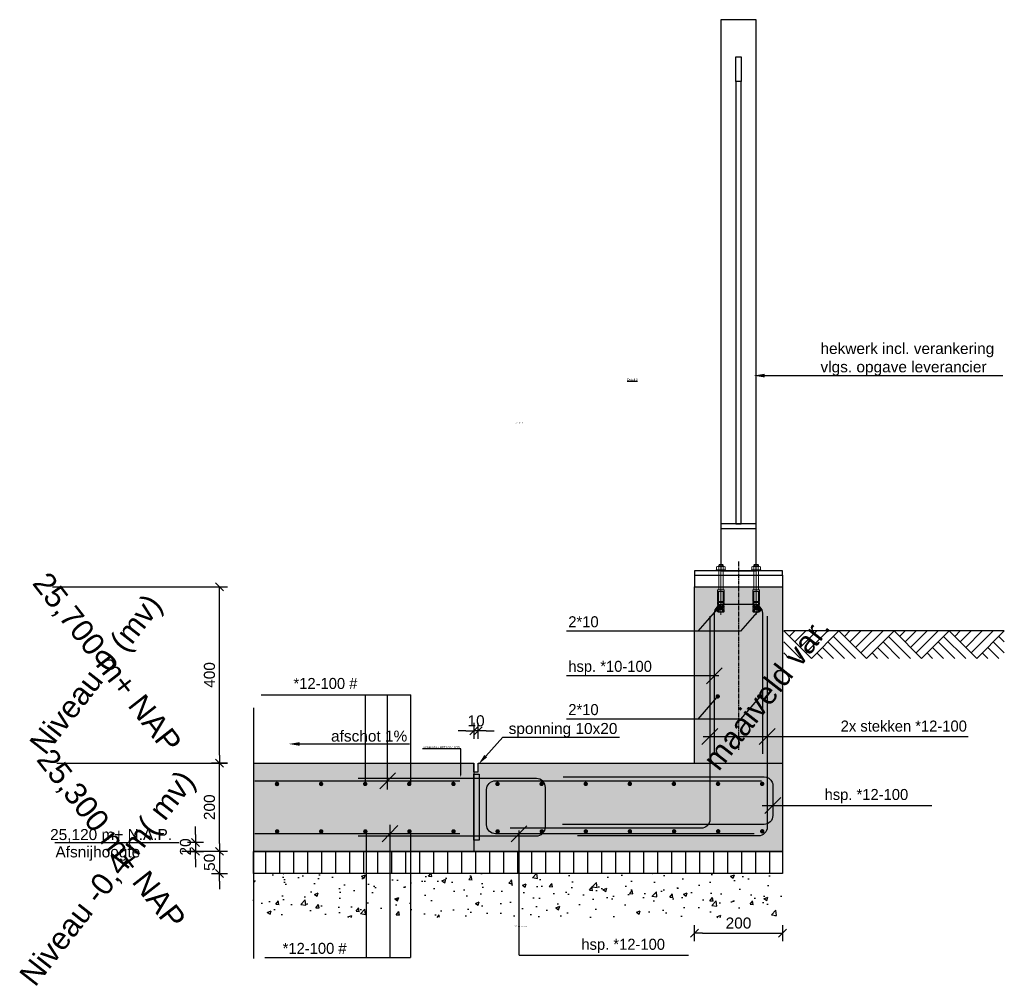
# Model space of a CAD drawing. Header units: millimetres. Extents: x -15755 to 202330, y -109616 to 54271.
# Tile 16 of 25: x 96797 to 99030, y -40283 to -38093. Entities that reach past the tile are written whole.
import ezdxf
from ezdxf import colors
from ezdxf.entities.mleader import LeaderData, LeaderLine
from ezdxf.math import Vec2, Vec3

# ---------------------------------------------------------------- set-up
doc = ezdxf.new("R2010")
doc.units = ezdxf.units.MM
doc.header["$LTSCALE"] = 0.5
doc.linetypes.add('CENTER2', pattern=[28.575, 19.05, -3.175, 3.175, -3.175])
for name, color, linetype in [('74 Sanitair', 7, 'Continuous'), ('AFBREEKLIJN', 1, 'Afbreeklijn'), ('alg-arcering', 1, 'Continuous'), ('alg-arcering-beton-grijs', 254, 'Continuous'), ('alg-arcering-beton-rood', 13, 'Continuous'), ('alg-maatlijn', 1, 'Continuous'), ('alg-stramien', 1, 'CENTER2'), ('alg-tekst', 7, 'Continuous'), ('beton-doorsnede-ref', 4, 'Continuous'), ('prefab-doorsnede-ref', 4, 'Continuous'), ('stoeprand', 3, 'Continuous'), ('wap-balk-pijl', 1, 'Continuous'), ('wap-balk-staaf', 6, 'Continuous'), ('wap-detail-pijl', 1, 'Continuous'), ('wap-onder-pijl', 1, 'Continuous')]:
    doc.layers.add(name, color=color, linetype=linetype)
doc.styles.add('arial', font='arial.ttf')
doc.styles.add('Revittext_I', font='txt', dxfattribs={"height": 2.5})
doc.linetypes.add('Afbreeklijn', pattern='A,6,-2.4,[130,ltypeshp.shx,S=0.7,R=-25,X=-2.1,Y=0.635],0.001,[130,ltypeshp.shx,S=1.4,R=25,X=-1.2,Y=0],0.001,[130,ltypeshp.shx,S=0.7,R=-25,X=-0.3,Y=-0.635],0.001', length=8.403)
doc.dimstyles.new('DIM_A_1', dxfattribs={"dimtxt": 2.5, "dimasz": 1.8, "dimexe": 2.5, "dimexo": 1.5, "dimgap": 1, "dimtad": 1, "dimdec": 0, "dimrnd": 0.5, "dimdsep": 46, "dimtxsty": 'arial', "dimblk1": 'MXT0MS3', "dimblk2": 'MXT0MS3', "dimsah": 1, "dimcen": 0.1, "dimse1": 1, "dimse2": 1, "dimclrd": 256, "dimclre": 256, "dimclrt": 7, "dimadec": 0, "dimazin": 0, "dimtfac": 1, "dimtdec": 0, "dimtix": 1, "dimtmove": 2, "dimatfit": 3, "dimldrblk": 'MXT0MS3', "dimfxl": 1, "dimtolj": 1, "dimtzin": 0, "dimarcsym": 0})

# ---------------------------------------------------------------- blocks, each defined once
blk = doc.blocks.new('MXT0MS3')
for p, q in [((-1, 0), (0, 0)), ((0, 0), (-0.5, -0.5)), ((0, 1), (0, -1)), ((0, 0), (0.5, 0.5))]:
    blk.add_line(p, q)
blk = doc.blocks.new('*D258')
at = {"layer": 'alg-maatlijn', "lineweight": -2, "transparency": 16777216}
blk.add_line((97250.3, -39961.1), (97250.3, -39797.1), dxfattribs=at)
at = {"layer": 'Defpoints', "color": 0, "transparency": 16777216}
for p in [(97250.3, -39779.1), (97340.5, -39779.1), (97340.5, -39979.1)]:
    blk.add_point(p, dxfattribs=at)
at = {"layer": 'alg-maatlijn', "lineweight": -2, "transparency": 16777216, "xscale": 18, "yscale": 18, "zscale": 18}
for p, rotation in [((97250.3, -39779.1), 90), ((97250.3, -39979.1), 270)]:
    blk.add_blockref('MXT0MS3', p, dxfattribs=dict(at, rotation=rotation))
at = {"layer": 'alg-maatlijn', "color": 7, "transparency": 16777216, "insert": (97227.5, -39879.1), "char_height": 25, "attachment_point": 5, "rotation": 90, "style": 'arial'}
blk.add_mtext('\\A1;200', dxfattribs=at)
blk = doc.blocks.new('*D259')
at = {"layer": 'alg-maatlijn', "lineweight": -2, "transparency": 16777216}
for p, q in [((97250.3, -39961.1), (97250.3, -39943.1)), ((97250.3, -39979.1), (97250.3, -40029.1)), ((97250.3, -40047.1), (97250.3, -40065.1))]:
    blk.add_line(p, q, dxfattribs=at)
at = {"layer": 'Defpoints', "color": 0, "transparency": 16777216}
for p in [(97522.7, -39979.1), (97250.3, -40029.1), (97522.7, -40029.1)]:
    blk.add_point(p, dxfattribs=at)
at = {"layer": 'alg-maatlijn', "lineweight": -2, "transparency": 16777216, "xscale": 18, "yscale": 18, "zscale": 18}
for p, rotation in [((97250.3, -39979.1), 270), ((97250.3, -40029.1), 90)]:
    blk.add_blockref('MXT0MS3', p, dxfattribs=dict(at, rotation=rotation))
at = {"layer": 'alg-maatlijn', "color": 7, "transparency": 16777216, "insert": (97227.5, -40004.1), "char_height": 25, "attachment_point": 5, "rotation": 90, "style": 'arial'}
blk.add_mtext('\\A1;50', dxfattribs=at)
blk = doc.blocks.new('*D260')
at = {"layer": 'alg-maatlijn', "lineweight": -2, "transparency": 16777216}
for p, q in [((97195.9, -39941.1), (97195.9, -39923.1)), ((97195.9, -39959.1), (97195.9, -39979.1)), ((97195.9, -39997.1), (97195.9, -40015.1))]:
    blk.add_line(p, q, dxfattribs=at)
at = {"layer": 'Defpoints', "color": 0, "transparency": 16777216}
for p in [(97605.9, -39959.1), (97195.9, -39979.1), (97605.9, -39979.1)]:
    blk.add_point(p, dxfattribs=at)
at = {"layer": 'alg-maatlijn', "lineweight": -2, "transparency": 16777216, "xscale": 18, "yscale": 18, "zscale": 18}
for p, rotation in [((97195.9, -39959.1), 270), ((97195.9, -39979.1), 90)]:
    blk.add_blockref('MXT0MS3', p, dxfattribs=dict(at, rotation=rotation))
at = {"layer": 'alg-maatlijn', "color": 7, "transparency": 16777216, "insert": (97173.1, -39969.1), "char_height": 25, "attachment_point": 5, "rotation": 90, "style": 'arial'}
blk.add_mtext('\\A1;20', dxfattribs=at)
blk = doc.blocks.new('*D261')
at = {"layer": 'alg-maatlijn', "lineweight": -2, "transparency": 16777216}
blk.add_line((97250.3, -39761.1), (97250.3, -39397.1), dxfattribs=at)
at = {"layer": 'Defpoints', "color": 0, "transparency": 16777216}
for p in [(97250.3, -39379.1), (98590.2, -39379.1), (97690.7, -39779.1)]:
    blk.add_point(p, dxfattribs=at)
at = {"layer": 'alg-maatlijn', "lineweight": -2, "transparency": 16777216, "xscale": 18, "yscale": 18, "zscale": 18}
for p, rotation in [((97250.3, -39379.1), 90), ((97250.3, -39779.1), 270)]:
    blk.add_blockref('MXT0MS3', p, dxfattribs=dict(at, rotation=rotation))
at = {"layer": 'alg-maatlijn', "color": 7, "transparency": 16777216, "insert": (97227.5, -39579.1), "char_height": 25, "attachment_point": 5, "rotation": 90, "style": 'arial'}
blk.add_mtext('\\A1;400', dxfattribs=at)
blk = doc.blocks.new('mv')
for p, q in [((0, 0), (5, -4.9999)), ((39.9998, 0.0001), (0.0002, 0.0001)), ((2.0001, 0.0001), (1, -1)), ((3.9999, 0), (2, -2)), ((6, 0.0001), (3, -3)), ((8.0001, 0.0001), (4, -3.9999)), ((9.9999, 0), (5, -4.9999)), ((9.9999, 0), (14.9999, -4.9999)), ((12, 0.0001), (10.9999, -1)), ((14.0001, 0.0002), (11.9999, -2)), ((16, 0.0001), (12.9999, -3)), ((18, 0.0002), (13.9999, -3.9999)), ((19.9999, 0.0001), (14.9999, -4.9999)), ((19.9999, 0.0001), (24.9998, -4.9999)), ((21.9999, 0.0002), (20.9999, -0.9999)), ((23.9998, 0.0001), (21.9999, -1.9999)), ((25.9999, 0.0001), (22.9999, -2.9999)), ((27.9998, 0), (23.9999, -3.9999)), ((29.9998, 0.0001), (24.9999, -4.9999)), ((29.9998, 0.0001), (34.9998, -4.9999)), ((31.9999, 0.0001), (30.9998, -0.9999)), ((33.9998, 0), (31.9998, -1.9999)), ((35.9999, 0.0001), (32.9998, -2.9999)), ((37.9998, 0), (33.9998, -3.9999)), ((39.9998, 0.0001), (34.9998, -4.9999)), ((9.0001, -0.9999), (13, -4.9998)), ((18.9998, -1), (22.9998, -5)), ((28.9998, -1), (32.9998, -5)), ((38.9998, -1), (39.9997, -2)), ((0.0001, -1.9999), (3.0001, -4.9999)), ((7.0001, -2.9998), (9.0001, -4.9998)), ((8, -1.9999), (11, -4.9999)), ((16.9999, -3), (18.9999, -5)), ((17.9999, -1.9999), (20.9999, -4.9999)), ((26.9998, -2.9999), (28.9998, -4.9999)), ((27.9999, -1.9999), (30.9999, -4.9999)), ((36.9998, -3), (38.9998, -4.9999)), ((37.9999, -1.9999), (39.9999, -3.9999)), ((0, -3.9999), (1, -4.9999)), ((6, -3.9999), (7, -4.9999)), ((16, -3.9999), (17, -4.9999)), ((25.9999, -3.9998), (26.9999, -4.9998)), ((35.9999, -3.9999), (36.9999, -4.9999))]:
    blk.add_line(p, q)
blk = doc.blocks.new('*D262')
at = {"layer": 'alg-maatlijn', "lineweight": -2, "transparency": 16777216}
blk.add_line((98345, -40164.6), (98509, -40164.6), dxfattribs=at)
at = {"layer": 'Defpoints', "color": 0, "transparency": 16777216}
for p in [(98327, -40004.3), (98527, -40004.3), (98527, -40164.6)]:
    blk.add_point(p, dxfattribs=at)
at = {"layer": 'alg-maatlijn', "lineweight": -2, "transparency": 16777216, "xscale": 18, "yscale": 18, "zscale": 18, "rotation": 180}
blk.add_blockref('MXT0MS3', (98327, -40164.6), dxfattribs=at)
at = {"layer": 'alg-maatlijn', "lineweight": -2, "transparency": 16777216, "xscale": 18, "yscale": 18, "zscale": 18}
blk.add_blockref('MXT0MS3', (98527, -40164.6), dxfattribs=at)
at = {"layer": 'alg-maatlijn', "color": 7, "transparency": 16777216, "insert": (98427, -40141.9), "char_height": 25, "attachment_point": 5, "style": 'arial'}
blk.add_mtext('\\A1;200', dxfattribs=at)
blk = doc.blocks.new('*U263')
at = {"layer": 'wap-balk-staaf', "const_width": 5}
blk.add_lwpolyline([(-2.5, 0, 1), (2.5, 0, 1)], format="xyb", close=True, dxfattribs=at)
blk = doc.blocks.new('*U264')
at = {"layer": 'wap-balk-staaf', "color": 0, "linetype": 'ByBlock', "lineweight": -2, "transparency": 16777216}
for p in [(0, 0), (100, 0), (200, 0), (300, 0), (400, 0), (500, 0), (600, 0), (700, 0), (800, 0), (900, 0), (1000, 0), (1100, 0)]:
    blk.add_blockref('*U263', p, dxfattribs=at)
blk = doc.blocks.new('*U265')
at = {"layer": 'wap-balk-staaf', "const_width": 5}
blk.add_lwpolyline([(-2.5, 0, 1), (2.5, 0, 1)], format="xyb", close=True, dxfattribs=at)
blk = doc.blocks.new('*U266')
at = {"layer": 'wap-balk-staaf', "color": 0, "linetype": 'ByBlock', "lineweight": -2, "transparency": 16777216}
for p in [(0, 0), (100, 0), (200, 0), (300, 0), (400, 0), (500, 0), (600, 0), (700, 0), (800, 0), (900, 0), (1000, 0), (1100, 0)]:
    blk.add_blockref('*U265', p, dxfattribs=at)
blk = doc.blocks.new('*D267')
at = {"layer": 'alg-maatlijn', "lineweight": -2, "transparency": 16777216}
for p, q in [((97809, -39705.9), (97791, -39705.9)), ((97837, -39705.9), (97827, -39705.9)), ((97855, -39705.9), (97873, -39705.9))]:
    blk.add_line(p, q, dxfattribs=at)
at = {"layer": 'Defpoints', "color": 0, "transparency": 16777216}
for p in [(97827, -39705.9), (97827, -39799.1), (97837, -39799.1)]:
    blk.add_point(p, dxfattribs=at)
at = {"layer": 'alg-maatlijn', "lineweight": -2, "transparency": 16777216, "xscale": 18, "yscale": 18, "zscale": 18}
blk.add_blockref('MXT0MS3', (97827, -39705.9), dxfattribs=at)
at = {"layer": 'alg-maatlijn', "lineweight": -2, "transparency": 16777216, "xscale": 18, "yscale": 18, "zscale": 18, "rotation": 180}
blk.add_blockref('MXT0MS3', (97837, -39705.9), dxfattribs=at)
at = {"layer": 'alg-maatlijn', "color": 7, "transparency": 16777216, "insert": (97832, -39683.2), "char_height": 25, "attachment_point": 5, "style": 'arial'}
blk.add_mtext('\\A1;10', dxfattribs=at)
blk = doc.blocks.new('2D Keilbout detail 19 KM[175]_3')
at = {"layer": '74 Sanitair', "color": 9, "linetype": 'Continuous', "lineweight": 0}
blk.add_line((-100, 0), (21, 0), dxfattribs=at)
at = {"layer": '74 Sanitair', "color": 1, "linetype": 'Continuous', "lineweight": 0}
for p, q in [((-94, -6.5), (-94, 6.5)), ((-93, 6.5), (-94, 6.5)), ((-93, -7.5), (-93, 7.5)), ((-87.6, 7.5), (-93, 7.5)), ((-83, 4), (-93, 6.5)), ((-83, 4), (-93, 4)), ((-86.2, 6.5), (-87.6, 7.5)), ((-87.6, 4), (-87.6, -4)), ((-85.2, 6.5), (-86.2, 6.5)), ((-85.2, 7.5), (-85.2, 6.5)), ((-83, 7.5), (-85.2, 7.5)), ((-85.2, 4), (-85.2, -4)), ((-83, -7.5), (-83, 7.5)), ((-83, 6.9), (-82, 6.9)), ((-82, -7.5), (-82, 7.5)), ((-79.1, 7.5), (-82, 7.5)), ((-47, 5.1), (-82, 5.1)), ((-77.7, 6.5), (-79.1, 7.5)), ((-79.1, 4), (-76.7, 4)), ((-79.1, 4), (-79.1, -4)), ((-76.7, 6.5), (-77.7, 6.5)), ((-76.7, 7.5), (-76.7, 6.5)), ((-71.9, 7.5), (-76.7, 7.5)), ((-76.7, 4), (-76.7, -4)), ((-70.5, 6.5), (-71.9, 7.5)), ((-71.9, 4), (-69.5, 4)), ((-71.9, 4), (-71.9, -4)), ((-69.5, 6.5), (-70.5, 6.5)), ((-47.6, 7.5), (-69.5, 7.5)), ((-69.5, 7.5), (-69.5, 6.5)), ((-69.5, 4), (-69.5, -4)), ((-47, 6.9), (-47.6, 7.5)), ((-47, 6.9), (-46.4, 7.5)), ((-47, -6.9), (-47, 6.9)), ((-43, 7.5), (-46.4, 7.5)), ((-43, 7.5), (-43, -7.5)), ((3, 5), (-43, 5)), ((0, 10.5), (0, -10.5)), ((0, 10.5), (2, 10.5)), ((2, 10.5), (2, -10.5)), ((2, 7.4), (2, -7.4)), ((2.6, 9.8), (9.4, 9.8)), ((2.6, 4.9), (9.4, 4.9)), ((10, 7.4), (10, -7.4)), ((10, 5), (13, 5)), ((10, 4), (13, 4)), ((13, 5), (14, 4)), ((13, 5), (13, -5)), ((14, 4), (14, -4)), ((-93, -6.5), (-94, -6.5)), ((-83, -4), (-93, -4)), ((-83, -4), (-93, -6.5)), ((-87.6, -7.5), (-93, -7.5)), ((-86.2, -6.5), (-87.6, -7.5)), ((-85.2, -6.5), (-86.2, -6.5)), ((-85.2, -7.5), (-85.2, -6.5)), ((-83, -7.5), (-85.2, -7.5)), ((-83, -6.9), (-82, -6.9)), ((-47, -5.1), (-82, -5.1)), ((-79.1, -7.5), (-82, -7.5)), ((-79.1, -4), (-76.7, -4)), ((-77.7, -6.5), (-79.1, -7.5)), ((-76.7, -6.5), (-77.7, -6.5)), ((-76.7, -7.5), (-76.7, -6.5)), ((-71.9, -7.5), (-76.7, -7.5)), ((-71.9, -4), (-69.5, -4)), ((-70.5, -6.5), (-71.9, -7.5)), ((-69.5, -6.5), (-70.5, -6.5)), ((-69.5, -7.5), (-69.5, -6.5)), ((-47.6, -7.5), (-69.5, -7.5)), ((-47, -6.9), (-47.6, -7.5)), ((-47, -6.9), (-46.4, -7.5)), ((-43, -7.5), (-46.4, -7.5)), ((3, -5), (-43, -5)), ((0, -10.5), (2, -10.5)), ((2.6, -4.9), (9.4, -4.9)), ((2.6, -9.8), (9.4, -9.8)), ((10, -4), (13, -4)), ((10, -5), (13, -5)), ((13, -5), (14, -4))]:
    blk.add_line(p, q, dxfattribs=at)
for centre, radius, start, end in [((7.2, 7.4), 5.23, 152.0157, 207.9843), ((22, 0), 20, 165.7961, 194.2039), ((4.8, 7.4), 5.23, 332.0157, 27.9843), ((-10, 0), 20, 345.7961, 14.2039), ((7.2, -7.4), 5.23, 152.0157, 207.9843), ((4.8, -7.4), 5.23, 332.0157, 27.9843)]:
    blk.add_arc(centre, radius, start, end, dxfattribs=at)

msp = doc.modelspace()

# ---------------------------------------------------------------- hatches: boundary and pattern name
at = {"layer": 'alg-arcering-beton-grijs'}
h = msp.add_hatch(color=256, dxfattribs=at)
h.dxf.hatch_style = 1
h.paths.add_polyline_path([(97527.03, -39979.13), (97827.03, -39979.13), (97827.03, -39912.46), (97827.03, -39779.13), (97327.03, -39779.13), (97327.03, -39979.13)])
at = {"layer": 'alg-arcering-beton-rood', "true_color": 0x8c4546}
h = msp.add_hatch(color=15, dxfattribs=at)
h.dxf.hatch_style = 1
h.paths.add_polyline_path([(98527.03, -39379.13), (98327.03, -39379.13), (98327.03, -39779.13), (97837.03, -39779.13), (97837.03, -39799.13), (97827.03, -39799.13), (97827.03, -39979.13), (98527.03, -39979.13)])
at = {"layer": 'alg-maatlijn'}
h = msp.add_hatch(dxfattribs=at)
h.set_pattern_fill('ANSI31', color=256, scale=10, angle=45)
h.set_pattern_definition([(90, (101260.41, -51706.275), (-31.75, 0), [])])
h.paths.add_polyline_path([(97327.03, -39979.13), (98527.03, -39979.13), (98527.03, -40029.13), (97327.03, -40029.13)])
at = {"layer": 'stoeprand'}
h = msp.add_hatch(dxfattribs=at)
h.set_pattern_fill('AR-CONC', color=256, scale=0.5)
h.paths.add_polyline_path([(98527.03, -40029.13), (97327.03, -40029.13), (97327.03, -40129.13), (98527.03, -40129.13)])
h.paths.add_polyline_path([(98391.96, -40167.8), (98462.73, -40167.8), (98462.73, -40116.29), (98391.96, -40116.29)], flags=9)

# ---------------------------------------------------------------- linework, layer by layer
for points in [[(98387.03, -39342.88), (98467.03, -39342.88), (98467.03, -38092.88), (98387.03, -38092.88)], [(98421.32, -39236.52), (98432.73, -39236.52), (98432.73, -38233.21), (98421.32, -38233.21)], [(98327.03, -39352.88), (98527.03, -39352.88), (98527.03, -39342.88), (98327.03, -39342.88)], [(97839.03, -39954.13), (97827.03, -39954.13), (97827.03, -39804.13), (97839.03, -39804.13)]]:
    msp.add_lwpolyline(points, close=True)
at = {"color": 6}
msp.add_lwpolyline([(97564.39, -39944.13), (97969.03, -39944.13, 0.4142136), (97989.03, -39924.13), (97989.03, -39834.13, 0.4142136), (97969.03, -39814.13), (97564.39, -39814.13)], format="xyb", dxfattribs=at)
at = {"layer": 'AFBREEKLIJN'}
for p, q in [((97827.03, -39779.13), (97827.03, -39979.13)), ((98327.03, -39779.13), (98527.03, -39779.13))]:
    msp.add_line(p, q, dxfattribs=at)
at = {"layer": 'AFBREEKLIJN', "flags": 128}
msp.add_lwpolyline([(97327.03, -39653.82), (97327.03, -40222.19)], dxfattribs=at)
at = {"layer": 'alg-maatlijn'}
for p, q in [((98327.03, -39352.88), (98327.03, -39379.13)), ((98527.03, -39352.88), (98527.03, -39379.13)), ((96871.83, -39379.13), (97243.78, -39379.13)), ((98327.03, -39429.03), (98327.03, -39379.13)), ((96881.21, -39779.13), (97253.16, -39779.13)), ((96876.82, -39959.13), (97157.64, -39959.13)), ((97268.28, -39979.13), (97164.87, -39979.13))]:
    msp.add_line(p, q, dxfattribs=at)
msp.add_lwpolyline([(97327.03, -39979.13), (98527.03, -39979.13), (98527.03, -40029.13), (97327.03, -40029.13)], close=True, dxfattribs=at)
at = {"layer": 'alg-stramien'}
msp.add_line((98427.03, -39321.88), (98426.92, -39750.15), dxfattribs=at)
at = {"layer": 'beton-doorsnede-ref'}
for p, q in [((97827.03, -39799.13), (97827.03, -39779.13)), ((97837.03, -39799.13), (97837.03, -39779.13)), ((97827.03, -39799.13), (97837.03, -39799.13))]:
    msp.add_line(p, q, dxfattribs=at)
at = {"layer": 'beton-doorsnede-ref', "flags": 128}
for points in [[(97837.03, -39779.13), (98327.03, -39779.13), (98327.03, -39379.13), (98527.03, -39379.13), (98527.03, -39979.13), (97327.03, -39979.13)], [(97327.03, -39779.13), (97827.03, -39779.13)]]:
    msp.add_lwpolyline(points, dxfattribs=at)
at = {"layer": 'prefab-doorsnede-ref'}
for points in [[(98421.32, -38177.11), (98432.73, -38177.11), (98432.73, -38233.21), (98421.32, -38233.21)], [(98387.03, -39246.52), (98467.03, -39246.52), (98467.03, -39236.52), (98387.03, -39236.52)]]:
    msp.add_lwpolyline(points, close=True, dxfattribs=at)
at = {"layer": 'wap-balk-pijl'}
for p, q in [((98354.23, -39599.22), (98389.82, -39562.81)), ((97344.91, -39624.33), (97683.84, -39624.33)), ((97581.29, -39824.63), (97581.29, -39624.33)), ((97631.47, -39839.18), (97631.47, -39624.33)), ((97683.84, -39824.63), (97683.84, -39624.33)), ((98344.23, -39736.78), (98379.82, -39700.37)), ((98474.23, -39736.78), (98509.82, -39700.37)), ((97613.72, -39837.29), (97649.31, -39800.88)), ((98487.03, -39893.14), (98522.62, -39856.73)), ((97582.92, -39939.17), (97582.92, -40219.7)), ((97618.99, -39957.3), (97654.57, -39920.88)), ((97636.73, -39918.69), (97636.73, -40219.7)), ((97683.57, -39939.17), (97683.57, -40219.7)), ((97911.57, -39957.35), (97947.15, -39920.93)), ((97352.81, -40219.7), (97683.57, -40219.7))]:
    msp.add_line(p, q, dxfattribs=at)
at = {"layer": 'wap-balk-staaf'}
for p, q in [((97330.21, -39819.13), (97794.8, -39819.13)), ((97795.43, -39939.14), (97330.21, -39939.14))]:
    msp.add_line(p, q, dxfattribs=at)
for points in [[(98482.03, -39757.75), (98482.03, -39439.13, 0.4142136), (98462.03, -39419.13), (98392.03, -39419.13, 0.4142136), (98372.03, -39439.13), (98372.03, -39757.75)], [(98362.03, -39445.35), (98362.03, -39906.89, -0.4142136), (98342.03, -39926.89), (97909.04, -39926.89)], [(98492.03, -39445.35), (98492.03, -39924.13, -0.4142136), (98472.03, -39944.13), (98062.03, -39944.13)], [(98462.57, -39939.14), (97875.9, -39939.14, -0.4142136), (97855.9, -39919.14), (97855.9, -39839.13, -0.4142136), (97875.9, -39819.13), (98479.45, -39819.13)], [(98029.42, -39809.85), (98484.82, -39809.85, -0.3081791), (98503.43, -39822.53, -0.0940312), (98504.82, -39829.85), (98504.82, -39898.02, -0.4142136), (98484.82, -39918.02), (98027.92, -39918.02)]]:
    msp.add_lwpolyline(points, format="xyb", dxfattribs=at)
at = {"layer": 'wap-balk-staaf', "const_width": 5}
for points in [[(98377.34, -39431.23, 1), (98382.34, -39431.23, 1)], [(98471.69, -39431.23, 1), (98476.69, -39431.23, 1)], [(98377.34, -39627.69, 1), (98382.34, -39627.69, 1)], [(98471.69, -39627.69, 1), (98476.69, -39627.69, 1)]]:
    msp.add_lwpolyline(points, format="xyb", close=True, dxfattribs=at)
at = {"layer": 'wap-detail-pijl'}
for p, q in [((98377.36, -39431.23), (98335.06, -39479.96)), ((98474.19, -39431.23), (98431.89, -39479.96)), ((98431.89, -39479.96), (98037.07, -39479.96)), ((98382.12, -39581.01), (98037.07, -39581.01)), ((98377.36, -39630.35), (98335.06, -39679.08)), ((98474.19, -39630.35), (98431.89, -39679.08)), ((98431.89, -39679.08), (98037.07, -39679.08)), ((98347.14, -39718.58), (98947.9, -39718.58)), ((98480.81, -39874.94), (98865.25, -39874.94))]:
    msp.add_line(p, q, dxfattribs=at)
at = {"layer": 'wap-onder-pijl'}
for q in [(97929.36, -39931.48), (98313.8, -40214.67)]:
    msp.add_line((97929.36, -40214.67), q, dxfattribs=at)

# ---------------------------------------------------------------- block references
at = {"rotation": 89.98488759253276}
msp.add_blockref('2D Keilbout detail 19 KM[175]_3', (98387.05, -39342.88), dxfattribs=at)
at = {"xscale": -1, "rotation": 270.0151124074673}
msp.add_blockref('2D Keilbout detail 19 KM[175]_3', (98467.01, -39342.88), dxfattribs=at)
at = {"layer": 'alg-arcering', "xscale": 12.5, "yscale": 12.5, "zscale": 12.5}
msp.add_blockref('mv', (98529.7, -39479.13), dxfattribs=at)
at = {"layer": 'wap-balk-staaf', "xscale": -1, "rotation": 0.01234136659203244}
for name, p in [('*U266', (98480.55, -39826.09)), ('*U264', (98480.88, -39933.72))]:
    msp.add_blockref(name, p, dxfattribs=at)

# ---------------------------------------------------------------- texts
at = {"layer": 'alg-tekst', "style": 'arial'}
for s, p in [('25,120 m+ N.A.P.', (96866.07, -39953.5)), ('Afsnijhoogte', (96878.27, -39992.86))]:
    msp.add_text(s, height=25, dxfattribs=at).set_placement(p)
for s, insert, char_height, width, attachment_point in [('{\\LDetail 5}', (98174.66, -38906.43), 5, 106.0725, 1), ('schaal: 1:10', (97939.49, -39006.2), 2.5, 37.4548, 3), ('100 mm zandlaag', (97919.04, -40147.77), 2.5, 37.4548, 1)]:
    msp.add_mtext(s, dxfattribs=dict(at, insert=insert, char_height=char_height, width=width, attachment_point=attachment_point))
at = {"layer": 'alg-tekst', "char_height": 50, "style": 'arial'}
for s, insert, width, attachment_point, rotation in [('25,700 m+ NAP', (96863.3, -39340.7), 994.7299, 1, 308), ('Niveau 0 (mv)', (97083.29, -39390.02), 1171.3676, 3, 52), ('maaiveld var.', (98598.31, -39441.44), 994.7299, 3, 52), ('25,300 m+ NAP', (96872.68, -39740.7), 994.7299, 1, 308), ('Niveau -0,4 m( mv)', (97158.24, -39790.02), 1171.3676, 3, 52)]:
    msp.add_mtext(s, dxfattribs=dict(at, insert=insert, width=width, attachment_point=attachment_point, rotation=rotation))
at = {"layer": 'wap-balk-pijl', "char_height": 25, "line_spacing_factor": 0.931288, "style": 'Revittext_I'}
for s, insert, width, attachment_point in [('2*10', (98041.08, -39445.95), 264.4073, 1), ('hsp. *10-100', (98041.08, -39547.01), 264.4073, 1), ('*12-100 #', (97562.89, -39585.88), 198.9802, 3), ('2*10', (98041.08, -39645.08), 264.4073, 1), ('2x stekken *12-100', (98944.89, -39682.49), 553.3817, 3), ('hsp. *12-100', (98622.2, -39837.67), 264.4073, 1), ('*12-100 #', (97393.4, -40186.65), 198.9802, 1), ('hsp. *12-100', (98070.75, -40177.4), 264.4073, 1)]:
    msp.add_mtext(s, dxfattribs=dict(at, insert=insert, width=width, attachment_point=attachment_point))

# ---------------------------------------------------------------- dimensions: what is measured, and where the dimension line sits
at = {"layer": 'alg-maatlijn'}
for base, p1, p2, picture, middle in [((97250.28, -39379.13), (97690.67, -39779.13), (98590.17, -39379.13), '*D261', (97227.52, -39579.13)), ((97250.28, -39779.13), (97340.47, -39979.13), (97340.47, -39779.13), '*D258', (97227.52, -39879.13)), ((97195.88, -39979.13), (97605.93, -39959.13), (97605.93, -39979.13), '*D260', (97173.11, -39969.13)), ((97250.28, -40029.13), (97522.74, -39979.13), (97522.74, -40029.13), '*D259', (97227.52, -40004.13))]:
    dim = msp.add_linear_dim(base=base, p1=p1, p2=p2, angle=90, dimstyle='DIM_A_1', dxfattribs=at)
    dim.commit()
    dim.dimension.update_dxf_attribs({"geometry": picture, "text_midpoint": middle})
for base, p1, p2, picture, middle in [((97827.03, -39705.95), (97837.03, -39799.13), (97827.03, -39799.13), '*D267', (97832.03, -39683.18)), ((98527.03, -40164.63), (98327.03, -40004.28), (98527.03, -40004.28), '*D262', (98427.03, -40141.87))]:
    dim = msp.add_linear_dim(base=base, p1=p1, p2=p2, dimstyle='DIM_A_1', dxfattribs=at)
    dim.commit()
    dim.dimension.update_dxf_attribs({"geometry": picture, "text_midpoint": middle})

# ---------------------------------------------------------------- leaders
ml = msp.add_multileader_mtext('Standard')
ml.set_content('sponning 10x20', color=7, style='arial')
ml.set_leader_properties(color=1)
ml.build(insert=Vec2(0, 0))
ml.multileader.update_dxf_attribs({"text_left_attachment_type": 5, "text_right_attachment_type": 6, "dogleg_length": 0.36, "arrow_head_size": 25, "scale": 10})
ctx = ml.context
ctx.base_point, ctx.scale, ctx.char_height, ctx.arrow_head_size, ctx.landing_gap_size, ctx.plane_origin = Vec3(97895.88, -39720.44), 10, 25, 25, 10, Vec3(97837.25, -39781.59)
ctx.left_attachment, ctx.right_attachment = 5, 6
notes = []
notes.append((ctx, [(0, (1, 1, 0), (97892.28, -39720.44), (1, 0), 3.6, [(0, [(97837.25, -39781.59)], 0, [])])]))
ctx.mtext.insert, ctx.mtext.flow_direction = Vec3(97905.88, -39687.99), 5
ml = msp.add_multileader_mtext('Standard')
ml.set_content('{\\C256;stekkenbak HBT150-12/15}', color=7, style='arial')
ml.set_leader_properties(color=1)
ml.build(insert=Vec2(0, 0))
ml.multileader.update_dxf_attribs({"text_left_attachment_type": 5, "text_right_attachment_type": 6, "dogleg_length": 0.36, "arrow_head_size": 5, "scale": 2})
ctx = ml.context
ctx.base_point, ctx.scale, ctx.char_height, ctx.arrow_head_size, ctx.plane_origin = Vec3(97710.31, -39746.39), 2, 5, 5, Vec3(97797.24, -39811.52)
ctx.left_attachment, ctx.right_attachment = 5, 6
notes.append((ctx, [(0, (1, 1, 0), (97797.24, -39746.31), (-1, 0), 0.72, [(0, [(97797.24, -39811.52)], 0, [])])]))
ctx.mtext.insert, ctx.mtext.width, ctx.mtext.flow_direction = Vec3(97712.31, -39740.31), 109.4614, 5
ml = msp.add_multileader_mtext('Standard', dxfattribs=at)
ml.set_content('hekwerk incl. verankering\\Pvlgs. opgave leverancier', color=7, style='arial')
ml.set_leader_properties(color=1)
ml.build(insert=Vec2(0, 0))
ml.multileader.update_dxf_attribs({"text_left_attachment_type": 5, "text_right_attachment_type": 6, "dogleg_length": 0.36, "arrow_head_size": 25, "scale": 10})
ctx = ml.context
ctx.base_point, ctx.scale, ctx.char_height, ctx.arrow_head_size, ctx.landing_gap_size, ctx.plane_origin = Vec3(98602.89, -38900.09), 10, 25, 25, 10, Vec3(98461.16, -38900.09)
ctx.left_attachment, ctx.right_attachment = 5, 6
notes.append((ctx, [(0, (1, 1, 0), (98599.29, -38900.09), (1, 0), 3.6, [(0, [(98461.16, -38900.09)], 0, [])])]))
ctx.mtext.insert, ctx.mtext.flow_direction = Vec3(98612.89, -38826.07), 5
ml = msp.add_multileader_mtext('Standard', dxfattribs=at)
ml.set_content('afschot 1%', color=7, style='arial')
ml.set_leader_properties(color=1)
ml.build(insert=Vec2(0, 0))
ml.multileader.update_dxf_attribs({"text_left_attachment_type": 5, "text_right_attachment_type": 6, "dogleg_length": 0.36, "arrow_head_size": 25, "scale": 10})
ctx = ml.context
ctx.base_point, ctx.scale, ctx.char_height, ctx.arrow_head_size, ctx.landing_gap_size, ctx.plane_origin = Vec3(97493.12, -39735.56), 10, 25, 25, 10, Vec3(97407.21, -39735.56)
ctx.left_attachment, ctx.right_attachment = 5, 6
notes.append((ctx, [(0, (1, 1, 0), (97489.52, -39735.56), (1, 0), 3.6, [(0, [(97407.21, -39735.56)], 0, [])])]))
ctx.mtext.insert, ctx.mtext.flow_direction = Vec3(97503.12, -39705.13), 5
for ctx, leaders in notes:
    for number, flags, end, landing, length, lines in leaders:
        leader = LeaderData()
        leader.index, (leader.has_last_leader_line, leader.has_dogleg_vector, leader.attachment_direction) = number, flags
        leader.last_leader_point, leader.dogleg_vector, leader.dogleg_length = Vec3(end), Vec3(landing), length
        for number, points, colour, breaks in lines:
            line = LeaderLine()
            line.index, line.vertices, line.color, line.breaks = number, Vec3.list(points), colors.encode_raw_color(colour), breaks
            leader.lines.append(line)
        ctx.leaders.append(leader)

doc.saveas('drawing.dxf')
